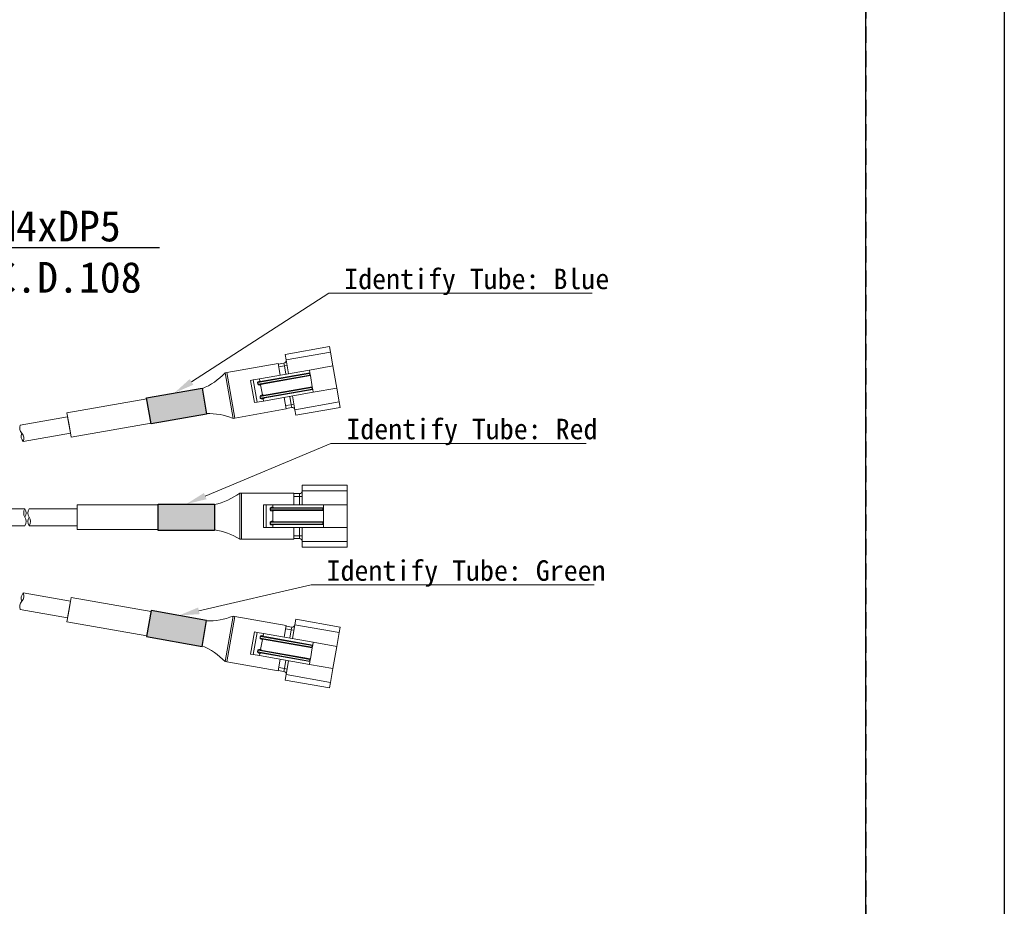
# Model space of a CAD drawing. Header units: millimetres. Extents: x -196 to 224, y 148 to 445.
# Tile 4 of 9: x 127 to 224, y 272 to 358. Entities that reach past the tile are written whole.
import ezdxf
from ezdxf import colors
from ezdxf.entities.mleader import LeaderData, LeaderLine
from ezdxf.math import Vec2, Vec3

# ---------------------------------------------------------------- set-up
doc = ezdxf.new("R2010")
doc.units = ezdxf.units.MM
doc.header["$LTSCALE"] = 0.25
doc.linetypes.add('HIDDEN', pattern=[9.525, 6.35, -3.175])
doc.layers.add('CABLE 3P', color=7, linetype='Continuous', lineweight=20)
doc.layers.add('DIMENSION', color=6, linetype='Continuous', lineweight=15)
for name, color, linetype in [('FORM', 7, 'Continuous'), ('Shrink Tube B', 5, 'Continuous'), ('Shrink Tube G', 3, 'Continuous'), ('Shrink Tube R', 1, 'Continuous')]:
    doc.layers.add(name, color=color, linetype=linetype)
doc.layers.add('PAPER', color=254, linetype='Continuous', plot=False)
doc.styles.add('VS Standard', font='msgothic.ttc', dxfattribs={"height": 3})

msp = doc.modelspace()

# ---------------------------------------------------------------- hatches: boundary and pattern name
at = {"layer": 'Shrink Tube B'}
msp.add_hatch(color=256, dxfattribs=at).paths.add_polyline_path([(145.2571, 322.2613), (139.8527, 321.3084), (140.3006, 318.7683), (145.705, 319.7213)])
at = {"layer": 'Shrink Tube G'}
msp.add_hatch(color=256, dxfattribs=at).paths.add_polyline_path([(145.2571, 297.0602), (139.8527, 298.0132), (140.3006, 300.5532), (145.705, 299.6003)])
at = {"layer": 'Shrink Tube R'}
msp.add_hatch(color=256, dxfattribs=at).paths.add_polyline_path([(146.4724, 310.9504), (140.9846, 310.9504), (140.9846, 308.3712), (146.4724, 308.3712)])

# ---------------------------------------------------------------- linework, layer by layer
at = {"layer": 'CABLE 3P'}
for p, q in [((153.3687, 325.5584), (157.6923, 326.3207)), ((153.464, 325.018), (153.3687, 325.5584)), ((157.7876, 325.7803), (153.464, 325.018)), ((157.6923, 326.3207), (157.7876, 325.7803)), ((158.0258, 324.4292), (157.7876, 325.7803)), ((152.6915, 324.6588), (147.672, 323.7738)), ((152.8916, 323.5239), (152.6915, 324.6588)), ((152.701, 324.6048), (153.2415, 324.7001)), ((153.2415, 324.7001), (153.2891, 324.4299)), ((153.464, 325.018), (153.7023, 323.6669)), ((147.5033, 323.744), (147.672, 323.7738)), ((147.5033, 323.744), (148.2847, 319.3124)), ((147.672, 323.7738), (148.4534, 319.3422)), ((155.7321, 323.6904), (150.6981, 322.8028)), ((150.865, 323.1666), (155.7289, 324.0242)), ((150.9244, 322.8984), (155.7766, 323.754)), ((153.2891, 324.4299), (152.7487, 324.3346)), ((153.5593, 324.4775), (153.2891, 324.4299)), ((153.4321, 323.6192), (153.2891, 324.4299)), ((155.7289, 324.0242), (158.0258, 324.4292)), ((155.7289, 324.0242), (155.7766, 323.754)), ((155.7321, 323.6904), (155.7766, 323.754)), ((155.7607, 323.5283), (155.7321, 323.6904)), ((155.7766, 323.754), (155.8242, 323.4838)), ((158.407, 322.2674), (158.0258, 324.4292)), ((149.9806, 323.0106), (150.2509, 323.0583)), ((149.9806, 323.0106), (150.3618, 320.8489)), ((150.2509, 323.0583), (150.865, 323.1666)), ((150.2509, 323.0583), (150.632, 320.8965)), ((150.6756, 322.7988), (150.6981, 322.8028)), ((150.7042, 322.6367), (150.6756, 322.7988)), ((150.6981, 322.8028), (150.9244, 322.8984)), ((150.6981, 322.8028), (150.7267, 322.6407)), ((150.7042, 322.6367), (150.7267, 322.6407)), ((150.7267, 322.6407), (155.7607, 323.5283)), ((150.9721, 322.6282), (150.7267, 322.6407)), ((150.865, 323.1666), (150.9031, 322.9504)), ((150.8924, 322.9485), (150.9031, 322.9504)), ((150.9031, 322.9504), (151.0423, 322.9192)), ((151.09, 322.649), (150.9698, 322.5721)), ((155.8242, 323.4838), (150.9721, 322.6282)), ((155.7607, 323.5283), (155.8242, 323.4838)), ((155.8242, 323.4838), (156.0148, 322.4029)), ((155.9703, 322.3393), (150.9364, 321.4517)), ((150.9698, 322.5721), (150.9591, 322.5702)), ((150.9649, 321.2896), (155.9989, 322.1772)), ((150.9698, 322.5721), (151.1413, 321.5993)), ((151.1627, 321.5473), (156.0148, 322.4029)), ((156.0625, 322.1327), (151.2103, 321.2771)), ((151.2461, 321.0048), (156.1101, 321.8625)), ((155.9703, 322.3393), (156.0148, 322.4029)), ((155.9989, 322.1772), (155.9703, 322.3393)), ((155.9989, 322.1772), (156.0625, 322.1327)), ((156.0148, 322.4029), (156.0625, 322.1327)), ((156.0625, 322.1327), (156.1101, 321.8625)), ((156.1101, 321.8625), (158.407, 322.2674)), ((158.6452, 320.9164), (158.407, 322.2674)), ((139.867, 321.2273), (132.0847, 319.8551)), ((150.3618, 320.8489), (150.632, 320.8965)), ((150.632, 320.8965), (151.2461, 321.0048)), ((150.9138, 321.4477), (150.9364, 321.4517)), ((150.9424, 321.2856), (150.9138, 321.4477)), ((150.9364, 321.4517), (151.1627, 321.5473)), ((150.9364, 321.4517), (150.9649, 321.2896)), ((150.9424, 321.2856), (150.9649, 321.2896)), ((151.2103, 321.2771), (150.9649, 321.2896)), ((151.1306, 321.5974), (151.1413, 321.5993)), ((151.1413, 321.5993), (151.2806, 321.5681)), ((151.208, 321.221), (151.1973, 321.2191)), ((151.3282, 321.2979), (151.208, 321.221)), ((151.208, 321.221), (151.2461, 321.0048)), ((153.4729, 320.2272), (153.2728, 321.3622)), ((153.9562, 320.6468), (153.8132, 321.4575)), ((154.0835, 321.5051), (154.3217, 320.154)), ((154.3217, 320.154), (158.6452, 320.9164)), ((158.6452, 320.9164), (158.7405, 320.3759)), ((132.2943, 318.6661), (132.0847, 319.8551)), ((148.4534, 319.3422), (153.4729, 320.2272)), ((153.4157, 320.5515), (153.9562, 320.6468)), ((154.0038, 320.3766), (153.4634, 320.2813)), ((153.9562, 320.6468), (154.2264, 320.6944)), ((153.9562, 320.6468), (154.0038, 320.3766)), ((154.417, 319.6136), (154.3217, 320.154)), ((158.7405, 320.3759), (154.417, 319.6136)), ((127.5389, 318.6635), (132.1514, 319.4768)), ((132.1514, 319.4768), (132.4373, 317.8555)), ((132.504, 317.4772), (140.2863, 318.8494)), ((148.4534, 319.3422), (148.2847, 319.3124)), ((127.8248, 317.0422), (132.4373, 317.8555)), ((132.504, 317.4772), (132.2943, 318.6661)), ((155.0333, 312.24), (155.0333, 312.7888)), ((155.0333, 312.7888), (159.4235, 312.7888)), ((155.0333, 312.24), (155.0333, 310.8681)), ((159.4235, 312.24), (155.0333, 312.24)), ((159.4235, 312.7888), (159.4235, 312.24)), ((159.4235, 310.8681), (159.4235, 312.24)), ((148.9419, 312.0205), (149.1132, 312.0205)), ((148.9419, 312.0205), (148.9419, 307.5205)), ((154.2101, 312.0205), (149.1132, 312.0205)), ((149.1132, 312.0205), (149.1132, 307.5205)), ((154.2101, 310.8681), (154.2101, 312.0205)), ((154.2101, 311.9656), (154.7589, 311.9656)), ((154.7589, 311.6913), (154.2101, 311.6913)), ((154.7589, 311.9656), (154.7589, 311.6913)), ((155.0333, 311.6913), (154.7589, 311.6913)), ((154.7589, 310.8681), (154.7589, 311.6913)), ((127.9843, 310.4839), (105.5836, 310.4839)), ((128.3986, 310.4839), (133.0822, 310.4839)), ((133.0822, 309.6608), (133.0822, 310.8681)), ((140.9846, 310.8681), (133.0822, 310.8681)), ((133.0822, 310.4839), (133.0822, 308.8376)), ((151.2542, 310.8681), (151.5286, 310.8681)), ((151.2542, 310.8681), (151.2542, 308.673)), ((151.5286, 310.8681), (152.1522, 310.8681)), ((151.5286, 310.8681), (151.5286, 308.673)), ((151.9018, 310.5388), (151.9247, 310.5388)), ((151.9018, 310.3742), (151.9018, 310.5388)), ((151.9018, 310.3742), (151.9247, 310.3742)), ((151.9247, 310.5388), (152.1642, 310.5937)), ((157.0363, 310.5388), (151.9247, 310.5388)), ((151.9247, 310.5388), (151.9247, 310.3742)), ((151.9247, 310.3742), (157.0363, 310.3742)), ((152.1642, 310.3193), (151.9247, 310.3742)), ((152.1413, 310.6486), (152.1522, 310.6486)), ((152.1522, 310.2644), (152.1413, 310.2644)), ((152.1522, 310.8681), (157.0912, 310.8681)), ((152.1522, 310.8681), (152.1522, 310.6486)), ((152.1522, 310.6486), (152.2839, 310.5937)), ((152.2839, 310.3193), (152.1522, 310.2644)), ((152.1522, 310.2644), (152.1522, 309.2766)), ((152.1642, 310.5937), (157.0912, 310.5937)), ((157.0912, 310.3193), (152.1642, 310.3193)), ((157.0363, 310.5388), (157.0912, 310.5937)), ((157.0363, 310.3742), (157.0363, 310.5388)), ((157.0363, 310.3742), (157.0912, 310.3193)), ((157.0912, 310.8681), (159.4235, 310.8681)), ((157.0912, 310.8681), (157.0912, 310.5937)), ((157.0912, 310.5937), (157.0912, 310.3193)), ((157.0912, 310.3193), (157.0912, 309.2218)), ((159.4235, 308.673), (159.4235, 310.8681)), ((133.0822, 308.4535), (133.0822, 309.6608)), ((151.9247, 309.1669), (152.1642, 309.2218)), ((152.1413, 309.2766), (152.1522, 309.2766)), ((152.1522, 309.2766), (152.2839, 309.2218)), ((152.1642, 309.2218), (157.0912, 309.2218)), ((157.0363, 309.1669), (157.0912, 309.2218)), ((157.0912, 309.2218), (157.0912, 308.9474)), ((105.5836, 308.8376), (127.9843, 308.8376)), ((128.3986, 308.8376), (133.0822, 308.8376)), ((133.0822, 308.4535), (140.9846, 308.4535)), ((151.2542, 308.673), (151.5286, 308.673)), ((151.5286, 308.673), (152.1522, 308.673)), ((151.9018, 309.1669), (151.9247, 309.1669)), ((151.9018, 309.0022), (151.9018, 309.1669)), ((151.9018, 309.0022), (151.9247, 309.0022)), ((157.0363, 309.1669), (151.9247, 309.1669)), ((151.9247, 309.1669), (151.9247, 309.0022)), ((151.9247, 309.0022), (157.0363, 309.0022)), ((152.1642, 308.9474), (151.9247, 309.0022)), ((152.1522, 308.8925), (152.1413, 308.8925)), ((152.2839, 308.9474), (152.1522, 308.8925)), ((152.1522, 308.8925), (152.1522, 308.673)), ((152.1522, 308.673), (157.0912, 308.673)), ((157.0912, 308.9474), (152.1642, 308.9474)), ((154.2101, 307.5205), (154.2101, 308.673)), ((154.7589, 307.8498), (154.7589, 308.673)), ((155.0333, 308.673), (155.0333, 307.301)), ((157.0363, 309.0022), (157.0363, 309.1669)), ((157.0363, 309.0022), (157.0912, 308.9474)), ((157.0912, 308.9474), (157.0912, 308.673)), ((157.0912, 308.673), (159.4235, 308.673)), ((159.4235, 307.301), (159.4235, 308.673)), ((149.1132, 307.5205), (148.9419, 307.5205)), ((149.1132, 307.5205), (154.2101, 307.5205)), ((154.2101, 307.8498), (154.7589, 307.8498)), ((154.7589, 307.5754), (154.2101, 307.5754)), ((154.7589, 307.8498), (154.7589, 307.5754)), ((154.7589, 307.8498), (155.0333, 307.8498)), ((155.0333, 306.7523), (155.0333, 307.301)), ((155.0333, 307.301), (159.4235, 307.301)), ((159.4235, 307.301), (159.4235, 306.7523)), ((159.4235, 306.7523), (155.0333, 306.7523)), ((127.8248, 302.2794), (132.4373, 301.4661)), ((132.504, 301.8444), (132.2943, 300.6554)), ((132.504, 301.8444), (140.2863, 300.4722)), ((127.5389, 300.6581), (132.1514, 299.8448)), ((132.2943, 300.6554), (132.0847, 299.4665)), ((132.1514, 299.8448), (132.4373, 301.4661)), ((147.5033, 295.5775), (148.2847, 300.0091)), ((147.672, 295.5478), (148.4534, 299.9794)), ((148.4534, 299.9794), (148.2847, 300.0091)), ((148.4534, 299.9794), (153.4729, 299.0943)), ((154.417, 299.708), (154.3217, 299.1676)), ((158.7405, 298.9456), (154.417, 299.708)), ((139.867, 298.0942), (132.0847, 299.4665)), ((153.4729, 299.0943), (153.2728, 297.9594)), ((153.4157, 298.7701), (153.9562, 298.6748)), ((154.0038, 298.945), (153.4634, 299.0403)), ((153.9562, 298.6748), (153.8132, 297.8641)), ((153.9562, 298.6748), (154.0038, 298.945)), ((153.9562, 298.6748), (154.2264, 298.6271)), ((154.0835, 297.8165), (154.3217, 299.1676)), ((154.3217, 299.1676), (158.6452, 298.4052)), ((158.6452, 298.4052), (158.7405, 298.9456)), ((149.9806, 296.3109), (150.3618, 298.4727)), ((150.2509, 296.2633), (150.632, 298.425)), ((150.3618, 298.4727), (150.632, 298.425)), ((150.632, 298.425), (151.2461, 298.3167)), ((150.9424, 298.036), (150.9138, 297.8738)), ((150.9138, 297.8738), (150.9364, 297.8699)), ((150.9364, 297.8699), (150.9649, 298.032)), ((155.9703, 296.9822), (150.9364, 297.8699)), ((150.9364, 297.8699), (151.1627, 297.7742)), ((150.9424, 298.036), (150.9649, 298.032)), ((151.2103, 298.0444), (150.9649, 298.032)), ((150.9649, 298.032), (155.9989, 297.1444)), ((150.9698, 296.7495), (151.1413, 297.7223)), ((151.1306, 297.7242), (151.1413, 297.7223)), ((151.1413, 297.7223), (151.2806, 297.7534)), ((151.1627, 297.7742), (156.0148, 296.9187)), ((151.208, 298.1006), (151.1973, 298.1025)), ((151.208, 298.1006), (151.2461, 298.3167)), ((151.3282, 298.0237), (151.208, 298.1006)), ((156.0625, 297.1889), (151.2103, 298.0444)), ((151.2461, 298.3167), (156.1101, 297.4591)), ((158.6452, 298.4052), (158.407, 297.0541)), ((150.9698, 296.7495), (150.9591, 296.7514)), ((151.09, 296.6726), (150.9698, 296.7495)), ((155.8242, 295.8378), (156.0148, 296.9187)), ((155.9989, 297.1444), (155.9703, 296.9822)), ((155.9703, 296.9822), (156.0148, 296.9187)), ((155.9989, 297.1444), (156.0625, 297.1889)), ((156.0148, 296.9187), (156.0625, 297.1889)), ((156.0625, 297.1889), (156.1101, 297.4591)), ((156.1101, 297.4591), (158.407, 297.0541)), ((158.407, 297.0541), (158.0258, 294.8923)), ((149.9806, 296.3109), (150.2509, 296.2633)), ((150.2509, 296.2633), (150.865, 296.155)), ((150.7042, 296.6849), (150.6756, 296.5227)), ((150.6756, 296.5227), (150.6981, 296.5188)), ((150.6981, 296.5188), (150.7267, 296.6809)), ((155.7321, 295.6311), (150.6981, 296.5188)), ((150.6981, 296.5188), (150.9244, 296.4231)), ((150.7042, 296.6849), (150.7267, 296.6809)), ((150.9721, 296.6933), (150.7267, 296.6809)), ((150.7267, 296.6809), (155.7607, 295.7933)), ((150.865, 296.155), (150.9031, 296.3712)), ((150.865, 296.155), (155.7289, 295.2973)), ((150.8924, 296.3731), (150.9031, 296.3712)), ((150.9031, 296.3712), (151.0423, 296.4023)), ((150.9244, 296.4231), (155.7766, 295.5676)), ((155.8242, 295.8378), (150.9721, 296.6933)), ((152.8916, 295.7976), (152.6915, 294.6627)), ((155.7607, 295.7933), (155.7321, 295.6311)), ((155.7607, 295.7933), (155.8242, 295.8378)), ((155.7766, 295.5676), (155.8242, 295.8378)), ((147.5033, 295.5775), (147.672, 295.5478)), ((152.6915, 294.6627), (147.672, 295.5478)), ((153.2891, 294.8917), (152.7487, 294.987)), ((153.2415, 294.6215), (153.2891, 294.8917)), ((153.4321, 295.7023), (153.2891, 294.8917)), ((153.5593, 294.844), (153.2891, 294.8917)), ((153.464, 294.3036), (153.7023, 295.6547)), ((155.7289, 295.2973), (155.7766, 295.5676)), ((155.7289, 295.2973), (158.0258, 294.8923)), ((155.7321, 295.6311), (155.7766, 295.5676)), ((158.0258, 294.8923), (157.7876, 293.5412)), ((152.701, 294.7168), (153.2415, 294.6215)), ((153.464, 294.3036), (153.3687, 293.7632)), ((157.7876, 293.5412), (153.464, 294.3036)), ((153.3687, 293.7632), (157.6923, 293.0008)), ((157.6923, 293.0008), (157.7876, 293.5412))]:
    msp.add_line(p, q, dxfattribs=at)
at = {"layer": 'CABLE 3P', "flags": 128}
for points in [[(150.8924, 322.9485), (150.8947, 322.938), (150.8977, 322.9281), (150.9015, 322.9191), (150.9057, 322.9114), (150.9103, 322.9053), (150.9151, 322.901), (150.9198, 322.8987), (150.9244, 322.8984)], [(150.9591, 322.5702), (150.9576, 322.5808), (150.9571, 322.5912), (150.9576, 322.6009), (150.9589, 322.6096), (150.9612, 322.6169), (150.9642, 322.6226), (150.9678, 322.6264), (150.9721, 322.6282)], [(151.1306, 321.5974), (151.1329, 321.5869), (151.136, 321.577), (151.1397, 321.568), (151.1439, 321.5603), (151.1485, 321.5542), (151.1533, 321.5499), (151.1581, 321.5476), (151.1627, 321.5473)], [(151.1973, 321.2191), (151.1959, 321.2297), (151.1954, 321.2401), (151.1958, 321.2498), (151.1972, 321.2585), (151.1994, 321.2658), (151.2024, 321.2715), (151.2061, 321.2753), (151.2103, 321.2771)], [(152.1413, 310.6486), (152.1418, 310.6379), (152.1431, 310.6276), (152.1452, 310.6181), (152.148, 310.6098), (152.1515, 310.6029), (152.1554, 310.5979), (152.1597, 310.5948), (152.1642, 310.5937)], [(152.1413, 310.2644), (152.1418, 310.2751), (152.1431, 310.2854), (152.1452, 310.2949), (152.148, 310.3032), (152.1515, 310.3101), (152.1554, 310.3151), (152.1597, 310.3183), (152.1642, 310.3193)], [(152.1413, 309.2766), (152.1418, 309.2659), (152.1431, 309.2556), (152.1452, 309.2461), (152.148, 309.2378), (152.1515, 309.231), (152.1554, 309.2259), (152.1597, 309.2228), (152.1642, 309.2218)], [(152.1413, 308.8925), (152.1418, 308.9032), (152.1431, 308.9135), (152.1452, 308.923), (152.148, 308.9313), (152.1515, 308.9381), (152.1554, 308.9432), (152.1597, 308.9463), (152.1642, 308.9474)], [(151.1306, 297.7242), (151.1329, 297.7346), (151.136, 297.7445), (151.1397, 297.7535), (151.1439, 297.7612), (151.1485, 297.7673), (151.1533, 297.7716), (151.1581, 297.774), (151.1627, 297.7742)], [(151.1973, 298.1025), (151.1959, 298.0918), (151.1954, 298.0815), (151.1958, 298.0718), (151.1972, 298.0631), (151.1994, 298.0558), (151.2024, 298.0501), (151.2061, 298.0463), (151.2103, 298.0444)], [(150.9591, 296.7514), (150.9576, 296.7407), (150.9571, 296.7304), (150.9576, 296.7207), (150.9589, 296.712), (150.9612, 296.7047), (150.9642, 296.699), (150.9678, 296.6952), (150.9721, 296.6933)], [(150.8924, 296.3731), (150.8947, 296.3835), (150.8977, 296.3934), (150.9015, 296.4024), (150.9057, 296.4101), (150.9103, 296.4162), (150.9151, 296.4205), (150.9198, 296.4229), (150.9244, 296.4231)]]:
    msp.add_lwpolyline(points, dxfattribs=at)
at = {"layer": 'CABLE 3P'}
for centre, radius, start, end in [((153.1938, 324.9703), 0.2744, 280, 10), ((142.7358, 328.2869), 6.5853, 292.601547, 316.382256), ((145.8545, 313.1919), 6.5853, 68.343882, 91.383512), ((154.0515, 320.1064), 0.2744, 10, 100), ((128.2589, 318.3725), 0.7766, 157.994617, 222.005383), ((128.4019, 317.5618), 0.7766, 157.994617, 222.005383), ((127.1048, 317.3331), 0.7766, 337.994617, 42.005383), ((154.7589, 312.24), 0.2744, 270, 0), ((145.0356, 317.3222), 6.5853, 282.601547, 306.382256), ((128.6428, 310.0724), 0.7766, 147.994617, 212.005383), ((127.3258, 310.0724), 0.7766, 327.994617, 32.005383), ((129.0571, 310.0724), 0.7766, 147.994617, 212.005383), ((127.3258, 309.2492), 0.7766, 327.994617, 32.005383), ((129.0571, 309.2492), 0.7766, 147.994617, 212.005383), ((127.74, 309.2492), 0.7766, 327.994617, 32.005383), ((145.4857, 301.915), 6.5853, 58.343882, 81.383512), ((154.7589, 307.301), 0.2744, 0, 90), ((128.4019, 301.7597), 0.7766, 137.994617, 202.005383), ((127.1048, 301.9884), 0.7766, 317.994617, 22.005383), ((128.2589, 300.949), 0.7766, 137.994617, 202.005383), ((145.8545, 306.1296), 6.5853, 268.616488, 291.656118), ((154.0515, 299.2152), 0.2744, 260, 350), ((142.7358, 291.0347), 6.5853, 43.617744, 67.398453), ((153.1938, 294.3512), 0.2744, 350, 80)]:
    msp.add_arc(centre, radius, start, end, dxfattribs=at)
for centre, major_axis, start_param, end_param in [((150.9114, 322.8404), (0.2358, 0.0416), 1.5707963, 3.1415927), ((150.94, 322.6783), (0.2358, 0.0416), 3.1415927, 4.712389), ((151.1497, 321.4893), (0.2358, 0.0416), 1.5707963, 3.1415927), ((151.1782, 321.3272), (0.2358, 0.0416), 3.1415927, 4.712389), ((152.1413, 310.5388), (0.2395, 0), 1.5707963, 3.1415927), ((152.1413, 310.3742), (0.2395, 0), 3.1415927, 4.712389), ((152.1413, 309.1669), (0.2395, 0), 1.5707963, 3.1415927), ((152.1413, 309.0022), (0.2395, 0), 3.1415927, 4.712389)]:
    msp.add_ellipse(centre, major_axis=major_axis, ratio=0.4583492, start_param=start_param, end_param=end_param, dxfattribs=at)
at = {"layer": 'CABLE 3P', "extrusion": (0, 0, -1)}
for centre, start_param, end_param in [((151.1497, 297.8322), 1.5707963, 3.1415927), ((151.1782, 297.9944), 3.1415927, 4.712389), ((150.94, 296.6433), 3.1415927, 4.712389), ((150.9114, 296.4811), 1.5707963, 3.1415927)]:
    msp.add_ellipse(centre, major_axis=(0.2358, -0.0416), ratio=0.4583492, start_param=start_param, end_param=end_param, dxfattribs=at)
at = {"layer": 'FORM'}
msp.add_line((210, 192.25), (210, 433.75), dxfattribs=at)
at = {"layer": 'FORM', "linetype": 'HIDDEN'}
msp.add_lwpolyline([(-183, 433.75), (210, 433.75), (210, 158.75), (-183, 158.75)], close=True, dxfattribs=at)
at = {"layer": 'PAPER'}
msp.add_lwpolyline([(-196.5, 444.75), (223.5, 444.75), (223.5, 147.75), (-196.5, 147.75)], close=True, dxfattribs=at)
at = {"layer": 'Shrink Tube B'}
msp.add_lwpolyline([(140.3006, 318.7683), (139.8527, 321.3084), (145.2571, 322.2613), (145.705, 319.7213)], close=True, dxfattribs=at)
at = {"layer": 'Shrink Tube G'}
msp.add_lwpolyline([(140.3006, 300.5532), (139.8527, 298.0132), (145.2571, 297.0602), (145.705, 299.6003)], close=True, dxfattribs=at)
at = {"layer": 'Shrink Tube R'}
msp.add_lwpolyline([(140.9846, 308.3712), (140.9846, 310.9504), (146.4724, 310.9504), (146.4724, 308.3712)], close=True, dxfattribs=at)

# ---------------------------------------------------------------- leaders
at = {"layer": 'DIMENSION'}
ml = msp.add_multileader_mtext('Standard', dxfattribs=at)
ml.set_content('4-M4xDP5 \\PP.C.D.108', color=256, style='VS Standard')
ml.set_leader_properties()
ml.build(insert=Vec2(0, 0))
ml.multileader.update_dxf_attribs({"text_left_attachment_type": 6, "text_right_attachment_type": 6, "dogleg_length": 1, "arrow_head_size": 3})
ctx = ml.context
ctx.base_point, ctx.char_height, ctx.arrow_head_size, ctx.landing_gap_size, ctx.plane_origin = Vec3(110.9159, 334.4438), 3, 3, 1, Vec3(-102.999, 142.6241)
ctx.left_attachment, ctx.right_attachment = 6, 6
notes = []
notes.append((ctx, [(0, (1, 1, 0), (119.0054, 335.9801), (1, 0), 1, [(0, [(101.1893, 328.7527)], 0, [])])]))
ctx.mtext.insert = Vec3(121.0054, 339.5801)
ml = msp.add_multileader_mtext('Standard', dxfattribs=at)
ml.set_content('Identify Tube: Blue', color=256, style='VS Standard')
ml.set_leader_properties(color=256, linetype='ByLayer', lineweight=-1)
ml.build(insert=Vec2(0, 0))
ml.multileader.update_dxf_attribs({"has_dogleg": 0, "text_left_attachment_type": 6, "text_right_attachment_type": 6, "dogleg_length": 0.36, "arrow_head_size": 2})
ctx = ml.context
ctx.base_point, ctx.char_height, ctx.arrow_head_size, ctx.landing_gap_size, ctx.plane_origin = Vec3(155.0229, 339.1543), 2, 2, 1.5, Vec3(246.6571, 335.6114)
ctx.left_attachment, ctx.right_attachment = 6, 6
notes.append((ctx, [(0, (1, 1, 0), (157.264, 331.5209), (1, 0), 0.36, [(0, [(142.5549, 321.7849)], 0, [])])]))
ctx.mtext.insert, ctx.mtext.flow_direction = Vec3(159.124, 333.9209), 5
ml = msp.add_multileader_mtext('Standard', dxfattribs=at)
ml.set_content('Identify Tube: Red', color=256, style='VS Standard')
ml.set_leader_properties(color=256, linetype='ByLayer', lineweight=-1)
ml.build(insert=Vec2(0, 0))
ml.multileader.update_dxf_attribs({"has_dogleg": 0, "text_left_attachment_type": 6, "text_right_attachment_type": 6, "dogleg_length": 0.36, "arrow_head_size": 2})
ctx = ml.context
ctx.base_point, ctx.char_height, ctx.arrow_head_size, ctx.landing_gap_size, ctx.plane_origin = Vec3(157.8322, 316.8734), 2, 2, 1.5, Vec3(273.5798, 334.6069)
ctx.left_attachment, ctx.right_attachment = 6, 6
notes.append((ctx, [(0, (1, 1, 0), (157.4722, 316.8734), (1, 0), 0.36, [(0, [(143.7285, 310.9504)], 0, [])])]))
ctx.mtext.insert, ctx.mtext.flow_direction = Vec3(159.3322, 319.2734), 5
ml = msp.add_multileader_mtext('Standard', dxfattribs=at)
ml.set_content('Identify Tube: Green', color=256, style='VS Standard')
ml.set_leader_properties(color=256, linetype='ByLayer', lineweight=-1)
ml.build(insert=Vec2(0, 0))
ml.multileader.update_dxf_attribs({"has_dogleg": 0, "text_left_attachment_type": 6, "text_right_attachment_type": 6, "dogleg_length": 0.36, "arrow_head_size": 2})
ctx = ml.context
ctx.base_point, ctx.char_height, ctx.arrow_head_size, ctx.landing_gap_size, ctx.plane_origin = Vec3(132.061, 256.587), 2, 2, 1.5, Vec3(236.3713, 322.3545)
ctx.left_attachment, ctx.right_attachment = 6, 6
notes.append((ctx, [(0, (1, 1, 0), (155.5423, 303.06), (1, 0), 0.36, [(0, [(143.0028, 300.0768)], 0, [])])]))
ctx.mtext.insert, ctx.mtext.flow_direction = Vec3(157.4023, 305.46), 5
for ctx, leaders in notes:
    for number, flags, end, landing, length, lines in leaders:
        leader = LeaderData()
        leader.index, (leader.has_last_leader_line, leader.has_dogleg_vector, leader.attachment_direction) = number, flags
        leader.last_leader_point, leader.dogleg_vector, leader.dogleg_length = Vec3(end), Vec3(landing), length
        for number, points, colour, breaks in lines:
            line = LeaderLine()
            line.index, line.vertices, line.color, line.breaks = number, Vec3.list(points), colors.encode_raw_color(colour), breaks
            leader.lines.append(line)
        ctx.leaders.append(leader)

doc.saveas('drawing.dxf')
